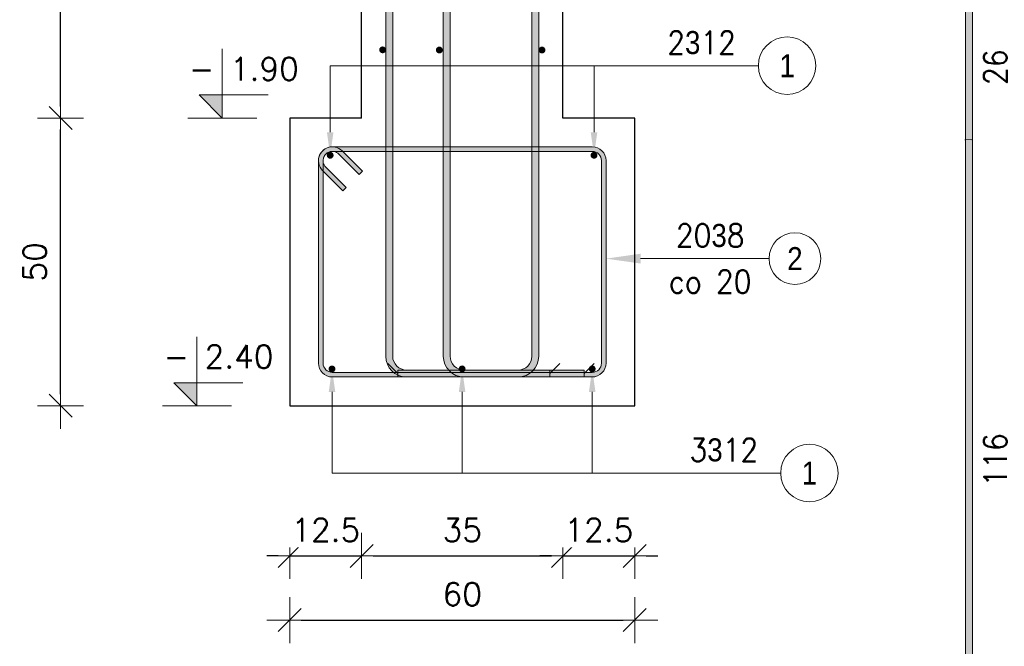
# Model space of a CAD drawing. Extents: x 72518 to 104580, y -134755 to -121361.
# Tile 2 of 47: x 74080 to 75792, y -133784 to -132695. Entities that reach past the tile are written whole.
import ezdxf
from ezdxf.enums import TextEntityAlignment as Align

# ---------------------------------------------------------------- set-up
doc = ezdxf.new("R2010")
doc.units = 0
doc.header["$LTSCALE"] = 5
doc.header["$MEASUREMENT"] = 0
for name, color, linetype, lineweight in [('AutoCAD_Structural_Detailing_deskowanie', 2, 'Continuous', 30), ('AutoCAD_Structural_Detailing_kształt pręta', 7, 'Continuous', 13), ('AutoCAD_Structural_Detailing_opis kształtu pręta', 7, 'Continuous', 13), ('AutoCAD_Structural_Detailing_opis rozkładu', 7, 'Continuous', 13), ('AutoCAD_Structural_Detailing_pręt wyrzucony', 7, 'Continuous', 13), ('AutoCAD_Structural_Detailing_pręty punktowe', 7, 'Continuous', 40), ('AutoCAD_Structural_Detailing_symbole graficzne', 7, 'Continuous', 13), ('PS_DIM', 4, 'Continuous', 13)]:
    doc.layers.add(name, color=color, linetype=linetype, lineweight=lineweight)
doc.styles.add('marta', font='simplex.shx', dxfattribs={"width": 0.8})
doc.styles.add('r-gil', font='GIL_____.TTF', dxfattribs={"width": 0.9})
doc.styles.add('r-simplex', font='simplex.shx', dxfattribs={"width": 0.9})
doc.styles.add('styl2M', font='simplex.shx')
doc.dimstyles.new('RBCT DIM 20_M', dxfattribs={"dimtxt": 40, "dimasz": 20, "dimexe": 20, "dimexo": 150, "dimgap": 25, "dimtad": 1, "dimdec": 1, "dimlfac": 0.1, "dimzin": 9, "dimdsep": 46, "dimtxsty": 'styl2M', "dimblk": 'dimznak', "dimcen": 40, "dimse1": 1, "dimse2": 1, "dimclrd": 8, "dimclre": 8, "dimclrt": 4, "dimadec": 0, "dimazin": 0, "dimtfac": 1, "dimtdec": 1, "dimtix": 1, "dimtmove": 2, "dimatfit": 3, "dimldrblk": 'dimznak', "dimfxl": 5, "dimfxlon": 1, "dimarcsym": 0})

# ---------------------------------------------------------------- blocks, each defined once
blk = doc.blocks.new('dimznak')
at = {"color": 0}
for points in [[(0, 2), (0, -2)], [(-2, 0), (2, 0)]]:
    blk.add_lwpolyline(points, dxfattribs=at)
at = {"color": 3}
blk.add_lwpolyline([(1, 1), (-1, -1)], dxfattribs=at)
blk = doc.blocks.new('*D133')
at = {"layer": 'Defpoints', "color": 0, "transparency": 16777216}
for p in [(74674.40253566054, -132866.0914531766), (74549.40253566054, -133366.0914531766), (74674.40253566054, -133626.9031441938)]:
    blk.add_point(p, dxfattribs=at)
at = {"layer": 'PS_DIM', "color": 8, "lineweight": -2, "transparency": 16777216}
for p, q in [((74529.40253566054, -133626.9031441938), (74509.40253566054, -133626.9031441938)), ((74549.40253566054, -133626.9031441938), (74674.40253566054, -133626.9031441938)), ((74694.40253566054, -133626.9031441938), (74714.40253566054, -133626.9031441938))]:
    blk.add_line(p, q, dxfattribs=at)
at = {"layer": 'PS_DIM', "color": 8, "lineweight": -2, "transparency": 16777216, "xscale": 20, "yscale": 20, "zscale": 20}
blk.add_blockref('dimznak', (74549.40253566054, -133626.9031441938), dxfattribs=at)
at = {"layer": 'PS_DIM', "color": 8, "lineweight": -2, "transparency": 16777216, "xscale": 20, "yscale": 20, "zscale": 20, "rotation": 180}
blk.add_blockref('dimznak', (74674.40253566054, -133626.9031441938), dxfattribs=at)
at = {"layer": 'PS_DIM', "color": 4, "transparency": 16777216, "insert": (74611.90253566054, -133581.9031441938), "char_height": 40, "attachment_point": 5, "style": 'styl2M', "bg_fill": 3, "box_fill_scale": 1.25, "bg_fill_color": 256, "bg_fill_true_color": 13158600, "bg_fill_transparency": 0}
blk.add_mtext('12.5', dxfattribs=at)
blk = doc.blocks.new('*D134')
at = {"layer": 'Defpoints', "color": 0, "transparency": 16777216}
for p in [(74674.40253566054, -132866.0914531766), (75024.40253566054, -132866.0914531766), (75024.40253566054, -133626.9031441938)]:
    blk.add_point(p, dxfattribs=at)
at = {"layer": 'PS_DIM', "color": 8, "lineweight": -2, "transparency": 16777216}
blk.add_line((74694.40253566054, -133626.9031441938), (75004.40253566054, -133626.9031441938), dxfattribs=at)
at = {"layer": 'PS_DIM', "color": 8, "lineweight": -2, "transparency": 16777216, "xscale": 20, "yscale": 20, "zscale": 20, "rotation": 180}
blk.add_blockref('dimznak', (74674.40253566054, -133626.9031441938), dxfattribs=at)
at = {"layer": 'PS_DIM', "color": 8, "lineweight": -2, "transparency": 16777216, "xscale": 20, "yscale": 20, "zscale": 20}
blk.add_blockref('dimznak', (75024.40253566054, -133626.9031441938), dxfattribs=at)
at = {"layer": 'PS_DIM', "color": 4, "transparency": 16777216, "insert": (74849.40253566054, -133581.9031441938), "char_height": 40, "attachment_point": 5, "style": 'styl2M', "bg_fill": 3, "box_fill_scale": 1.25, "bg_fill_color": 256, "bg_fill_true_color": 13158600, "bg_fill_transparency": 0}
blk.add_mtext('35', dxfattribs=at)
blk = doc.blocks.new('*D135')
at = {"layer": 'Defpoints', "color": 0, "transparency": 16777216}
for p in [(75024.40253566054, -132866.0914531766), (75149.40253566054, -133366.0914531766), (75149.40253566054, -133626.9031441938)]:
    blk.add_point(p, dxfattribs=at)
at = {"layer": 'PS_DIM', "color": 8, "lineweight": -2, "transparency": 16777216}
for p, q in [((75004.40253566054, -133626.9031441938), (74984.40253566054, -133626.9031441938)), ((75024.40253566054, -133626.9031441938), (75149.40253566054, -133626.9031441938)), ((75169.40253566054, -133626.9031441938), (75189.40253566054, -133626.9031441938))]:
    blk.add_line(p, q, dxfattribs=at)
at = {"layer": 'PS_DIM', "color": 8, "lineweight": -2, "transparency": 16777216, "xscale": 20, "yscale": 20, "zscale": 20}
blk.add_blockref('dimznak', (75024.40253566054, -133626.9031441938), dxfattribs=at)
at = {"layer": 'PS_DIM', "color": 8, "lineweight": -2, "transparency": 16777216, "xscale": 20, "yscale": 20, "zscale": 20, "rotation": 180}
blk.add_blockref('dimznak', (75149.40253566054, -133626.9031441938), dxfattribs=at)
at = {"layer": 'PS_DIM', "color": 4, "transparency": 16777216, "insert": (75086.90253566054, -133581.9031441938), "char_height": 40, "attachment_point": 5, "style": 'styl2M', "bg_fill": 3, "box_fill_scale": 1.25, "bg_fill_color": 256, "bg_fill_true_color": 13158600, "bg_fill_transparency": 0}
blk.add_mtext('12.5', dxfattribs=at)
blk = doc.blocks.new('*D136')
at = {"layer": 'Defpoints', "color": 0, "transparency": 16777216}
for p in [(74549.40253566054, -133366.0914531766), (75149.40253566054, -133366.0914531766), (75149.40253566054, -133738.5235493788)]:
    blk.add_point(p, dxfattribs=at)
at = {"layer": 'PS_DIM', "color": 8, "lineweight": -2, "transparency": 16777216}
blk.add_line((74569.40253566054, -133738.5235493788), (75129.40253566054, -133738.5235493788), dxfattribs=at)
at = {"layer": 'PS_DIM', "color": 8, "lineweight": -2, "transparency": 16777216, "xscale": 20, "yscale": 20, "zscale": 20, "rotation": 180}
blk.add_blockref('dimznak', (74549.40253566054, -133738.5235493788), dxfattribs=at)
at = {"layer": 'PS_DIM', "color": 8, "lineweight": -2, "transparency": 16777216, "xscale": 20, "yscale": 20, "zscale": 20}
blk.add_blockref('dimznak', (75149.40253566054, -133738.5235493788), dxfattribs=at)
at = {"layer": 'PS_DIM', "color": 4, "transparency": 16777216, "insert": (74849.40253566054, -133693.5235493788), "char_height": 40, "attachment_point": 5, "style": 'styl2M', "bg_fill": 3, "box_fill_scale": 1.25, "bg_fill_color": 256, "bg_fill_true_color": 13158600, "bg_fill_transparency": 0}
blk.add_mtext('60', dxfattribs=at)
blk = doc.blocks.new('*D137')
at = {"layer": 'Defpoints', "color": 0, "transparency": 16777216}
for p in [(74150.99969046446, -132866.0914531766), (74549.40253566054, -132866.0914531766), (74549.40253566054, -133366.0914531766)]:
    blk.add_point(p, dxfattribs=at)
at = {"layer": 'PS_DIM', "color": 8, "lineweight": -2, "transparency": 16777216}
blk.add_line((74150.99969046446, -133346.0914531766), (74150.99969046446, -132886.0914531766), dxfattribs=at)
at = {"layer": 'PS_DIM', "color": 8, "lineweight": -2, "transparency": 16777216, "xscale": 20, "yscale": 20, "zscale": 20}
for p, rotation in [((74150.99969046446, -132866.0914531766), 90), ((74150.99969046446, -133366.0914531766), 270)]:
    blk.add_blockref('dimznak', p, dxfattribs=dict(at, rotation=rotation))
at = {"layer": 'PS_DIM', "color": 4, "transparency": 16777216, "insert": (74105.99969046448, -133116.0914531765), "char_height": 40, "attachment_point": 5, "rotation": 90, "style": 'styl2M', "bg_fill": 3, "box_fill_scale": 1.25, "bg_fill_color": 256, "bg_fill_true_color": 13158600, "bg_fill_transparency": 0}
blk.add_mtext('50', dxfattribs=at)
blk = doc.blocks.new('*D138')
at = {"layer": 'Defpoints', "color": 0, "transparency": 16777216}
for p in [(74150.99969046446, -131916.0914531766), (74674.40253566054, -131916.0914531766), (74549.40253566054, -132866.0914531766)]:
    blk.add_point(p, dxfattribs=at)
at = {"layer": 'PS_DIM', "color": 8, "lineweight": -2, "transparency": 16777216}
blk.add_line((74150.99969046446, -132846.0914531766), (74150.99969046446, -131936.0914531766), dxfattribs=at)
at = {"layer": 'PS_DIM', "color": 8, "lineweight": -2, "transparency": 16777216, "xscale": 20, "yscale": 20, "zscale": 20}
for p, rotation in [((74150.99969046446, -131916.0914531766), 90), ((74150.99969046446, -132866.0914531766), 270)]:
    blk.add_blockref('dimznak', p, dxfattribs=dict(at, rotation=rotation))
at = {"layer": 'PS_DIM', "color": 4, "transparency": 16777216, "insert": (74105.99969046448, -132391.0914531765), "char_height": 40, "attachment_point": 5, "rotation": 90, "style": 'styl2M', "bg_fill": 3, "box_fill_scale": 1.25, "bg_fill_color": 256, "bg_fill_true_color": 13158600, "bg_fill_transparency": 0}
blk.add_mtext('95', dxfattribs=at)

msp = doc.modelspace()

# ---------------------------------------------------------------- hatches: boundary and pattern name
at = {"layer": 'AutoCAD_Structural_Detailing_pręt wyrzucony'}
for points in [[(75736.49336670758, -132903.2947456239), (75724.49336670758, -132903.2947456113), (75724.49336697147, -132652.2947452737), (75736.49336697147, -132652.2947452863)], [(75736.49336670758, -134016.7947455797), (75724.49336670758, -134016.7947455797), (75724.49336670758, -132903.2947456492), (75736.49336670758, -132903.2947456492)]]:
    msp.add_hatch(color=6, dxfattribs=at).paths.add_polyline_path(points, flags=0)
h = msp.add_hatch(color=6, dxfattribs=at)
edge = h.paths.add_edge_path(flags=0)
edge.add_line((75724.49336670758, -132904.2947456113), (75736.49336670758, -132904.2947456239))
edge.add_arc((75736.49336670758, -132903.7947456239), 0.5, 90, 270, ccw=False)
edge.add_line((75736.49336670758, -132903.2947456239), (75724.49336670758, -132903.2947456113))
edge.add_arc((75724.49336670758, -132903.7947456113), 0.5, -270, -89.99999999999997)
at = {"layer": 'AutoCAD_Structural_Detailing_pręty punktowe'}
h = msp.add_hatch(color=1, dxfattribs=at)
edge = h.paths.add_edge_path(flags=0)
edge.add_arc((74710.94110796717, -132747.654734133), 6, 0, 360, ccw=False)
h = msp.add_hatch(color=1, dxfattribs=at)
edge = h.paths.add_edge_path(flags=0)
edge.add_arc((74809.48909593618, -132747.9745871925), 6, 0, 360, ccw=False)
h = msp.add_hatch(color=1, dxfattribs=at)
edge = h.paths.add_edge_path(flags=0)
edge.add_arc((74988.06750778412, -132747.9745871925), 6, 0, 360, ccw=False)

# ---------------------------------------------------------------- linework, layer by layer
at = {"layer": 'AutoCAD_Structural_Detailing_deskowanie'}
for p, q in [((74674.40253566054, -132866.0914531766), (74674.40253566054, -131916.0914531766)), ((75024.40253566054, -132866.0914531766), (75024.40253566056, -131916.0914531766))]:
    msp.add_line(p, q, dxfattribs=at)
msp.add_lwpolyline([(74674.40253566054, -132866.0914531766), (74549.40253566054, -132866.0914531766), (74549.40253566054, -133366.0914531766), (75149.40253566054, -133366.0914531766), (75149.40253566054, -132866.0914531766), (75024.40253566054, -132866.0914531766)], dxfattribs=at)
at = {"layer": 'AutoCAD_Structural_Detailing_opis kształtu pręta', "color": 8, "lineweight": 18}
msp.add_circle((75427.87478517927, -133110.4242134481), 45, dxfattribs=at)
at = {"layer": 'AutoCAD_Structural_Detailing_opis rozkładu', "color": 8}
msp.add_line((75078.53414549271, -132775.2224112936), (75364.38885011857, -132775.2224112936), dxfattribs=at)
at = {"layer": 'AutoCAD_Structural_Detailing_opis rozkładu', "color": 8, "lineweight": 18}
for centre in [(75414.38885011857, -132775.2224112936), (75453.12452011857, -133482.9970842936)]:
    msp.add_circle(centre, 50, dxfattribs=at)
at = {"layer": 'AutoCAD_Structural_Detailing_pręt wyrzucony', "color": 6}
for p, q in [((75724.49336670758, -132903.2947456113), (75724.49336697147, -132652.2947452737)), ((75736.49336670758, -132903.2947456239), (75736.49336697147, -132652.2947452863)), ((75724.49336670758, -134016.7947455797), (75724.49336670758, -132903.2947456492)), ((75736.49336670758, -134016.7947455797), (75736.49336670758, -132903.2947456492))]:
    msp.add_line(p, q, dxfattribs=at)
at = {"layer": 'AutoCAD_Structural_Detailing_pręt wyrzucony', "color": 6, "extrusion": (0, 0, -1)}
for centre in [(-75724.49336670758, -132903.7947456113), (-75736.49336670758, -132903.7947456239)]:
    msp.add_arc(centre, 0.5, 270, 90.00000000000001, dxfattribs=at)

# ---------------------------------------------------------------- texts
at = {"layer": 'AutoCAD_Structural_Detailing_opis kształtu pręta', "color": 3, "char_height": 40, "attachment_point": 5}
for s, insert, style in [('20\\Fdiam;3\\Fsimplex.shx;8  ', (75280.58907089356, -133070.4242134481), 'r-simplex'), ('2', (75427.87478517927, -133110.4242134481), 'r-gil'), ('co 20', (75280.58907089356, -133150.4242134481), 'r-simplex')]:
    msp.add_mtext(s, dxfattribs=dict(at, insert=insert, style=style))
at = {"layer": 'AutoCAD_Structural_Detailing_opis rozkładu', "color": 3, "char_height": 40, "attachment_point": 5}
for s, insert, style in [('2\\Fdiam;3\\Fsimplex.shx;12 ', (75265.53170726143, -132735.2224112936), 'r-simplex'), ('1', (75414.38885011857, -132775.2224112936), 'r-gil'), ('3\\Fdiam;3\\Fsimplex.shx;12 ', (75304.26737726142, -133442.9970842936), 'r-simplex'), ('1', (75453.12452011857, -133482.9970842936), 'r-gil')]:
    msp.add_mtext(s, dxfattribs=dict(at, insert=insert, style=style))
at = {"layer": 'AutoCAD_Structural_Detailing_pręt wyrzucony', "color": 3, "char_height": 40, "attachment_point": 5, "style": 'r-simplex'}
for s, insert, rotation in [('26', (75776.49336683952, -132777.7947454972), 89.99999993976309), ('116', (75776.49336670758, -133460.0447456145), 90)]:
    msp.add_mtext(s, dxfattribs=dict(at, insert=insert, rotation=rotation))

# ---------------------------------------------------------------- next in the draw order: dimensions: what is measured, and where the dimension line sits
at = {"layer": 'PS_DIM'}
dim = msp.add_linear_dim(base=(74674.40253566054, -133626.9031441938), p1=(74549.40253566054, -133366.0914531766), p2=(74674.40253566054, -132866.0914531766), dimstyle='RBCT DIM 20_M', override={"dimtfill": 1}, dxfattribs=at)
dim.commit()
dim.dimension.update_dxf_attribs({"geometry": '*D133', "text_midpoint": (74611.90253566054, -133581.9031441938)})

# ---------------------------------------------------------------- next in the draw order: hatches: boundary and pattern name
at = {"layer": 'AutoCAD_Structural_Detailing_kształt pręta'}
h = msp.add_hatch(color=161, dxfattribs=at)
edge = h.paths.add_edge_path(flags=0)
edge.add_line((74623.40253566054, -132916.0914531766), (74623.40253566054, -132924.0914531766))
edge.add_arc((74623.40253566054, -132940.0914531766), 16, 89.99999999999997, 225.0000000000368)
edge.add_line((74612.08882716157, -132951.4051616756), (74606.43197291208, -132957.062015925))
edge.add_arc((74623.40253566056, -132940.0914531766), 24, 450.00000000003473, 584.9999999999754, ccw=False)
msp.add_hatch(color=161, dxfattribs=at).paths.add_polyline_path([(74607.40253566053, -133292.0914531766), (74599.40253566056, -133292.0914531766), (74599.40253566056, -132940.0914531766), (74607.40253566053, -132940.0914531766)], flags=0)
h = msp.add_hatch(color=161, dxfattribs=at)
edge = h.paths.add_edge_path(flags=0)
edge.add_line((74599.40253566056, -133292.0914531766), (74607.40253566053, -133292.0914531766))
edge.add_arc((74623.40253566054, -133292.0914531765), 16.00000000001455, -179.9999999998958, -90)
edge.add_line((74623.40253566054, -133308.0914531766), (74623.40253566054, -133316.0914531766))
edge.add_arc((74623.40253566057, -133292.0914531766), 24.00000000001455, 540, 629.9999999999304, ccw=False)
at = {"layer": 'AutoCAD_Structural_Detailing_pręty punktowe'}
h = msp.add_hatch(color=1, dxfattribs=at)
edge = h.paths.add_edge_path(flags=0)
edge.add_arc((74619.71651119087, -132930.8397082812), 6, 0, 360, ccw=False)

# ---------------------------------------------------------------- next in the draw order: linework, layer by layer
at = {"layer": 'AutoCAD_Structural_Detailing_kształt pręta', "color": 161}
for p, q in [((74599.40253566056, -133292.0914531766), (74599.40253566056, -132940.0914531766)), ((74607.40253566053, -133292.0914531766), (74607.40253566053, -132940.0914531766))]:
    msp.add_line(p, q, dxfattribs=at)
for centre, radius, start, end in [((74623.40253566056, -132940.0914531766), 24, 90.0000000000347, 224.9999999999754), ((74623.40253566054, -132940.0914531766), 16, 89.99999999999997, 225.0000000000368), ((74623.40253566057, -133292.0914531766), 24.00000000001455, 180, 269.9999999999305), ((74623.40253566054, -133292.0914531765), 16.00000000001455, 180.0000000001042, 270)]:
    msp.add_arc(centre, radius, start, end, dxfattribs=at)

# ---------------------------------------------------------------- next in the draw order: dimensions: what is measured, and where the dimension line sits
at = {"layer": 'PS_DIM'}
dim = msp.add_linear_dim(base=(75024.40253566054, -133626.9031441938), p1=(74674.40253566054, -132866.0914531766), p2=(75024.40253566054, -132866.0914531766), dimstyle='RBCT DIM 20_M', override={"dimtfill": 1}, dxfattribs=at)
dim.commit()
dim.dimension.update_dxf_attribs({"geometry": '*D134', "text_midpoint": (74849.40253566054, -133581.9031441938)})

# ---------------------------------------------------------------- next in the draw order: hatches: boundary and pattern name
at = {"layer": 'AutoCAD_Structural_Detailing_kształt pręta'}
for points in [[(74728.40253538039, -133280.0914532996), (74716.40253538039, -133280.0914532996), (74716.40253538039, -131627.1937479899), (74728.40253538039, -131627.1937479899)], [(74828.40253539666, -133280.0914535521), (74816.40253539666, -133280.0914535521), (74816.40253539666, -132166.0914536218), (74828.40253539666, -132166.0914536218)], [(74634.71624415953, -132928.7777446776), (74640.373098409, -132923.1208904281), (74675.72843746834, -132958.4762294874), (74670.07158321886, -132964.1330837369)], [(74647.44416622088, -132986.7605007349), (74641.7873119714, -132992.4173549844), (74606.43197291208, -132957.062015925), (74612.08882716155, -132951.4051616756)], [(74737.40253592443, -133316.0914535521), (74737.40253592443, -133304.0914535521), (74946.40253592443, -133304.0914535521), (74946.40253592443, -133316.0914535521)]]:
    msp.add_hatch(color=161, dxfattribs=at).paths.add_polyline_path(points, flags=0)
h = msp.add_hatch(color=161, dxfattribs=at)
edge = h.paths.add_edge_path(flags=0)
edge.add_line((74640.373098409, -132923.1208904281), (74634.71624415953, -132928.7777446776))
edge.add_arc((74623.40253566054, -132940.0914531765), 15.99999999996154, 44.99999999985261, 180.0000000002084)
edge.add_line((74607.40253566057, -132940.0914531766), (74599.4025356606, -132940.0914531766))
edge.add_arc((74623.40253566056, -132940.0914531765), 23.9999999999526, 404.99999999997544, 540.0000000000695, ccw=False)
h = msp.add_hatch(color=161, dxfattribs=at)
edge = h.paths.add_edge_path(flags=0)
edge.add_line((74716.40253538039, -133280.0914532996), (74728.40253538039, -133280.0914532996))
edge.add_arc((74752.40253538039, -133280.0914532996), 24, -179.9999999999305, -90.00000000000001)
edge.add_line((74752.40253538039, -133304.0914532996), (74752.40253538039, -133316.0914532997))
edge.add_arc((74752.40253538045, -133280.0914532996), 36.00000000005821, 540, 629.9999999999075, ccw=False)
h = msp.add_hatch(color=161, dxfattribs=at)
edge = h.paths.add_edge_path(flags=0)
edge.add_line((74816.40253539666, -133280.0914535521), (74828.40253539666, -133280.0914535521))
edge.add_arc((74852.40253539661, -133280.0914535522), 23.99999999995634, 179.9999999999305, 270.0000000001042)
edge.add_line((74852.40253539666, -133304.0914535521), (74852.40253539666, -133316.0914535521))
edge.add_arc((74852.40253539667, -133280.0914535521), 36.00000000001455, 539.9999999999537, 629.9999999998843, ccw=False)
at = {"layer": 'AutoCAD_Structural_Detailing_opis rozkładu'}
for points in [[(74622.87843905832, -133302.0914531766), (74617.17657734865, -133342.0914531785), (74628.58030079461, -133342.0914531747)], [(74849.14048735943, -133302.0914531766), (74843.43862564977, -133342.0914531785), (74854.84234909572, -133342.0914531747)]]:
    msp.add_hatch(color=8, dxfattribs=at).paths.add_polyline_path(points, flags=0)
at = {"layer": 'AutoCAD_Structural_Detailing_pręty punktowe'}
h = msp.add_hatch(color=1, dxfattribs=at)
edge = h.paths.add_edge_path(flags=0)
edge.add_arc((74622.87843905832, -133302.0914531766), 6, 0, 360, ccw=False)
h = msp.add_hatch(color=1, dxfattribs=at)
edge = h.paths.add_edge_path(flags=0)
edge.add_arc((74849.14048735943, -133302.0914531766), 6, 0, 360, ccw=False)

# ---------------------------------------------------------------- next in the draw order: linework, layer by layer
at = {"layer": 'AutoCAD_Structural_Detailing_kształt pręta', "color": 161}
for p, q in [((74716.40253538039, -133280.0914532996), (74716.40253538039, -131627.1937479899)), ((74728.40253538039, -133280.0914532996), (74728.40253538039, -131627.1937479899)), ((74816.40253539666, -133280.0914535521), (74816.40253539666, -132166.0914536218)), ((74828.40253539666, -133280.0914535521), (74828.40253539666, -132166.0914536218)), ((74970.40253592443, -133280.0914535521), (74970.40253592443, -132166.0914536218)), ((74640.373098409, -132923.1208904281), (74675.72843746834, -132958.4762294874)), ((74634.71624415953, -132928.7777446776), (74670.07158321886, -132964.1330837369)), ((74641.7873119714, -132992.4173549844), (74606.43197291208, -132957.062015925)), ((74647.44416622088, -132986.7605007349), (74612.08882716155, -132951.4051616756)), ((74675.72843746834, -132958.4762294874), (74670.07158321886, -132964.1330837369)), ((74641.7873119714, -132992.4173549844), (74647.44416622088, -132986.7605007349)), ((74737.40253592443, -133304.0914535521), (74946.40253592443, -133304.0914535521)), ((74737.40253592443, -133304.0914535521), (74737.40253592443, -133316.0914535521)), ((74737.40253592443, -133316.0914535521), (74946.40253592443, -133316.0914535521))]:
    msp.add_line(p, q, dxfattribs=at)
at = {"layer": 'AutoCAD_Structural_Detailing_kształt pręta', "color": 1, "lineweight": 0}
msp.add_line((74737.40253592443, -133310.0914535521), (74719.90253592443, -133292.5914535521), dxfattribs=at)
at = {"layer": 'AutoCAD_Structural_Detailing_kształt pręta', "color": 161}
for centre, radius, start, end in [((74623.40253566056, -132940.0914531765), 23.9999999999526, 44.99999999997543, 180.0000000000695), ((74623.40253566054, -132940.0914531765), 15.99999999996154, 44.99999999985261, 180.0000000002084), ((74752.40253538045, -133280.0914532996), 36.00000000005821, 180, 269.9999999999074), ((74752.40253538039, -133280.0914532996), 24, 180.0000000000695, 270), ((74852.40253539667, -133280.0914535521), 36.00000000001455, 179.9999999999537, 269.9999999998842), ((74852.40253539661, -133280.0914535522), 23.99999999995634, 179.9999999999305, 270.0000000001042), ((74946.4025359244, -133280.0914535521), 24, 270.0000000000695, 0)]:
    msp.add_arc(centre, radius, start, end, dxfattribs=at)

# ---------------------------------------------------------------- next in the draw order: dimensions: what is measured, and where the dimension line sits
at = {"layer": 'PS_DIM'}
dim = msp.add_linear_dim(base=(75149.40253566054, -133626.9031441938), p1=(75024.40253566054, -132866.0914531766), p2=(75149.40253566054, -133366.0914531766), dimstyle='RBCT DIM 20_M', override={"dimtfill": 1}, dxfattribs=at)
dim.commit()
dim.dimension.update_dxf_attribs({"geometry": '*D135', "text_midpoint": (75086.90253566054, -133581.9031441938)})

# ---------------------------------------------------------------- next in the draw order: hatches: boundary and pattern name
at = {"layer": 'AutoCAD_Structural_Detailing_kształt pręta'}
for points in [[(74982.40253592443, -133280.0914535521), (74970.40253592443, -133280.0914535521), (74970.40253592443, -132166.0914536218), (74982.40253592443, -132166.0914536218)], [(74623.40253566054, -132924.0914531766), (74623.40253566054, -132916.0914531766), (75075.40253566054, -132916.0914531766), (75075.40253566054, -132924.0914531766)], [(75091.40253566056, -132940.0914531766), (75099.40253566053, -132940.0914531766), (75099.40253566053, -133292.0914531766), (75091.40253566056, -133292.0914531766)], [(75075.40253566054, -133308.0914531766), (75075.40253566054, -133316.0914531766), (74623.40253566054, -133316.0914531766), (74623.40253566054, -133308.0914531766)], [(75001.40253538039, -133304.0914532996), (75001.40253538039, -133316.0914532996), (74752.40253538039, -133316.0914532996), (74752.40253538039, -133304.0914532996)], [(75061.40253539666, -133304.0914535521), (75061.40253539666, -133316.0914535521), (74852.40253539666, -133316.0914535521), (74852.40253539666, -133304.0914535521)]]:
    msp.add_hatch(color=161, dxfattribs=at).paths.add_polyline_path(points, flags=0)
h = msp.add_hatch(color=161, dxfattribs=at)
edge = h.paths.add_edge_path(flags=0)
edge.add_line((75099.40253566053, -132940.0914531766), (75091.40253566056, -132940.0914531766))
edge.add_arc((75075.40253566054, -132940.0914531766), 16.00000000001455, 1.042204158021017e-10, 90)
edge.add_line((75075.40253566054, -132924.0914531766), (75075.40253566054, -132916.0914531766))
edge.add_arc((75075.40253566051, -132940.0914531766), 24.00000000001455, 360, 449.99999999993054, ccw=False)
h = msp.add_hatch(color=161, dxfattribs=at)
edge = h.paths.add_edge_path(flags=0)
edge.add_line((74946.40253592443, -133316.0914535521), (74946.40253592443, -133304.0914535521))
edge.add_arc((74946.4025359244, -133280.0914535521), 24, -89.99999999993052, 0)
edge.add_line((74970.4025359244, -133280.0914535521), (74982.40253592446, -133280.0914535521))
edge.add_arc((74946.4025359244, -133280.0914535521), 36.00000000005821, 270.0000000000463, 359.99999999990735, ccw=False)
h = msp.add_hatch(color=161, dxfattribs=at)
edge = h.paths.add_edge_path(flags=0)
edge.add_line((75075.40253566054, -133316.0914531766), (75075.40253566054, -133308.0914531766))
edge.add_arc((75075.40253566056, -133292.0914531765), 16.0000000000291, -90.00000000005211, -1.042204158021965e-10)
edge.add_line((75091.40253566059, -133292.0914531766), (75099.4025356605, -133292.0914531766))
edge.add_arc((75075.40253566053, -133292.0914531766), 23.9999999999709, 270.0000000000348, 360.0000000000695, ccw=False)
at = {"layer": 'AutoCAD_Structural_Detailing_opis kształtu pręta'}
msp.add_hatch(color=8, dxfattribs=at).paths.add_polyline_path([(75099.40253566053, -133110.4242134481), (75159.40253566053, -133118.9770060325), (75159.40253566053, -133101.8714208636)], flags=0)
at = {"layer": 'AutoCAD_Structural_Detailing_opis rozkładu'}
for points in [[(75078.534145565, -132930.8397082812), (75084.2360072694, -132890.8397082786), (75072.83228382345, -132890.8397082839)], [(75075.40253566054, -133302.0914531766), (75069.70067395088, -133342.0914531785), (75081.10439739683, -133342.0914531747)]]:
    msp.add_hatch(color=8, dxfattribs=at).paths.add_polyline_path(points, flags=0)
at = {"layer": 'AutoCAD_Structural_Detailing_pręty punktowe'}
h = msp.add_hatch(color=1, dxfattribs=at)
edge = h.paths.add_edge_path(flags=0)
edge.add_arc((75078.534145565, -132930.8397082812), 6, 0, 360, ccw=False)
h = msp.add_hatch(color=1, dxfattribs=at)
edge = h.paths.add_edge_path(flags=0)
edge.add_arc((75075.40253566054, -133302.0914531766), 6, 0, 360, ccw=False)

# ---------------------------------------------------------------- next in the draw order: linework, layer by layer
at = {"layer": 'AutoCAD_Structural_Detailing_kształt pręta', "color": 161}
for p, q in [((74982.40253592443, -133280.0914535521), (74982.40253592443, -132166.0914536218)), ((74623.40253566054, -132916.0914531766), (75075.40253566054, -132916.0914531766)), ((74623.40253566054, -132924.0914531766), (75075.40253566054, -132924.0914531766)), ((75091.40253566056, -132940.0914531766), (75091.40253566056, -133292.0914531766)), ((75099.40253566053, -132940.0914531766), (75099.40253566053, -133292.0914531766)), ((75075.40253566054, -133308.0914531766), (74623.40253566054, -133308.0914531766)), ((75075.40253566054, -133316.0914531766), (74623.40253566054, -133316.0914531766)), ((75001.40253538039, -133304.0914532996), (74752.40253538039, -133304.0914532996)), ((75001.40253538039, -133316.0914532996), (74752.40253538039, -133316.0914532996)), ((75061.40253539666, -133304.0914535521), (74852.40253539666, -133304.0914535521)), ((75061.40253539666, -133316.0914535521), (74852.40253539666, -133316.0914535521)), ((75001.40253538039, -133316.0914532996), (75001.40253538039, -133304.0914532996)), ((75061.40253539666, -133316.0914535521), (75061.40253539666, -133304.0914535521))]:
    msp.add_line(p, q, dxfattribs=at)
at = {"layer": 'AutoCAD_Structural_Detailing_kształt pręta', "color": 1, "lineweight": 0}
for p, q in [((75001.40253538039, -133310.0914532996), (75018.90253538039, -133292.5914532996)), ((75061.40253539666, -133310.0914535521), (75078.90253539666, -133292.5914535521))]:
    msp.add_line(p, q, dxfattribs=at)
at = {"layer": 'AutoCAD_Structural_Detailing_kształt pręta', "color": 161}
for centre, radius, start, end in [((75075.40253566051, -132940.0914531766), 24.00000000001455, 0, 89.99999999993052), ((75075.40253566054, -132940.0914531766), 16.00000000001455, 1.042204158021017e-10, 90), ((74946.4025359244, -133280.0914535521), 36.00000000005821, 270.0000000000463, 359.9999999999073), ((75075.40253566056, -133292.0914531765), 16.0000000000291, 269.9999999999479, 359.9999999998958), ((75075.40253566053, -133292.0914531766), 23.9999999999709, 270.0000000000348, 6.950148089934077e-11)]:
    msp.add_arc(centre, radius, start, end, dxfattribs=at)
at = {"layer": 'AutoCAD_Structural_Detailing_opis kształtu pręta', "color": 8}
msp.add_line((75382.87478517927, -133110.4242134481), (75159.40253566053, -133110.4242134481), dxfattribs=at)
at = {"layer": 'AutoCAD_Structural_Detailing_opis rozkładu', "color": 8}
msp.add_line((75078.53414549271, -132775.2224112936), (75078.53414554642, -132890.8397082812), dxfattribs=at)

# ---------------------------------------------------------------- next in the draw order: dimensions: what is measured, and where the dimension line sits
at = {"layer": 'PS_DIM'}
dim = msp.add_linear_dim(base=(75149.40253566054, -133738.5235493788), p1=(74549.40253566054, -133366.0914531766), p2=(75149.40253566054, -133366.0914531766), dimstyle='RBCT DIM 20_M', override={"dimtfill": 1}, dxfattribs=at)
dim.commit()
dim.dimension.update_dxf_attribs({"geometry": '*D136', "text_midpoint": (74849.40253566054, -133693.5235493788)})

# ---------------------------------------------------------------- next in the draw order: linework, layer by layer
at = {"layer": 'AutoCAD_Structural_Detailing_opis rozkładu', "color": 8}
for p, q in [((74622.87843911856, -133482.9970842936), (74622.87843907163, -133342.0914531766)), ((74849.14048741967, -133482.9970842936), (74849.14048737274, -133342.0914531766)), ((75075.40253572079, -133482.9970842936), (75075.40253567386, -133342.0914531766)), ((74622.87843911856, -133482.9970842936), (75075.40253572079, -133482.9970842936)), ((75075.40253572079, -133482.9970842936), (75403.12452011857, -133482.9970842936))]:
    msp.add_line(p, q, dxfattribs=at)

# ---------------------------------------------------------------- next in the draw order: dimensions: what is measured, and where the dimension line sits
at = {"layer": 'PS_DIM'}
dim = msp.add_linear_dim(base=(74150.99969046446, -132866.0914531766), p1=(74549.40253566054, -133366.0914531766), p2=(74549.40253566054, -132866.0914531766), angle=90, dimstyle='RBCT DIM 20_M', override={"dimtfill": 1}, dxfattribs=at)
dim.commit()
dim.dimension.update_dxf_attribs({"geometry": '*D137', "text_midpoint": (74105.99969046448, -133116.0914531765)})

# ---------------------------------------------------------------- next in the draw order: hatches: boundary and pattern name
at = {"layer": 'AutoCAD_Structural_Detailing_symbole graficzne'}
msp.add_hatch(color=1, dxfattribs=at).paths.add_polyline_path([(74347.89276267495, -133326.0914531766), (74387.89276267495, -133366.0914531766), (74387.89276267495, -133326.0914531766)], flags=0)

# ---------------------------------------------------------------- next in the draw order: linework, layer by layer
at = {"layer": 'AutoCAD_Structural_Detailing_symbole graficzne', "color": 1}
for p, q in [((74387.89276267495, -133366.0914531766), (74387.89276267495, -133246.0914531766)), ((74467.89276267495, -133326.0914531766), (74347.89276267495, -133326.0914531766)), ((74347.89276267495, -133326.0914531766), (74387.89276267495, -133366.0914531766)), ((74447.89276267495, -133366.0914531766), (74327.89276267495, -133366.0914531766))]:
    msp.add_line(p, q, dxfattribs=at)

# ---------------------------------------------------------------- next in the draw order: texts
at = {"layer": 'AutoCAD_Structural_Detailing_symbole graficzne', "color": 2, "style": 'marta'}
msp.add_text('2.40 ', height=40, dxfattribs=at).set_placement((74401.22609600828, -133312.7581198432), align=Align.BOTTOM_LEFT)
msp.add_text('-', height=40, dxfattribs=at).set_placement((74374.5594293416, -133312.7581198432), align=Align.BOTTOM_RIGHT)

# ---------------------------------------------------------------- next in the draw order: dimensions: what is measured, and where the dimension line sits
at = {"layer": 'PS_DIM'}
dim = msp.add_linear_dim(base=(74150.99969046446, -131916.0914531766), p1=(74549.40253566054, -132866.0914531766), p2=(74674.40253566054, -131916.0914531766), angle=90, dimstyle='RBCT DIM 20_M', override={"dimtfill": 1}, dxfattribs=at)
dim.commit()
dim.dimension.update_dxf_attribs({"geometry": '*D138', "text_midpoint": (74105.99969046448, -132391.0914531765)})

# ---------------------------------------------------------------- next in the draw order: hatches: boundary and pattern name
at = {"layer": 'AutoCAD_Structural_Detailing_opis rozkładu'}
msp.add_hatch(color=8, dxfattribs=at).paths.add_polyline_path([(74619.71651119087, -132930.8397082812), (74625.41837289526, -132890.8397082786), (74614.01464944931, -132890.8397082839)], flags=0)
at = {"layer": 'AutoCAD_Structural_Detailing_symbole graficzne'}
msp.add_hatch(color=1, dxfattribs=at).paths.add_polyline_path([(74391.88667903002, -132826.0914531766), (74431.88667903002, -132866.0914531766), (74431.88667903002, -132826.0914531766)], flags=0)

# ---------------------------------------------------------------- next in the draw order: linework, layer by layer
at = {"layer": 'AutoCAD_Structural_Detailing_opis rozkładu', "color": 8}
for q in [(74619.71651117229, -132890.8397082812), (75078.53414549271, -132775.2224112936)]:
    msp.add_line((74619.71651111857, -132775.2224112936), q, dxfattribs=at)
at = {"layer": 'AutoCAD_Structural_Detailing_symbole graficzne', "color": 1}
for p, q in [((74431.88667903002, -132866.0914531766), (74431.88667903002, -132746.0914531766)), ((74511.88667903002, -132826.0914531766), (74391.88667903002, -132826.0914531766)), ((74391.88667903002, -132826.0914531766), (74431.88667903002, -132866.0914531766)), ((74491.88667903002, -132866.0914531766), (74371.88667903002, -132866.0914531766))]:
    msp.add_line(p, q, dxfattribs=at)

# ---------------------------------------------------------------- next in the draw order: texts
at = {"layer": 'AutoCAD_Structural_Detailing_symbole graficzne', "color": 2, "style": 'marta'}
msp.add_text('1.90 ', height=40, dxfattribs=at).set_placement((74445.22001236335, -132812.7581198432), align=Align.BOTTOM_LEFT)
msp.add_text('-', height=40, dxfattribs=at).set_placement((74418.55334569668, -132812.7581198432), align=Align.BOTTOM_RIGHT)

doc.saveas('drawing.dxf')
